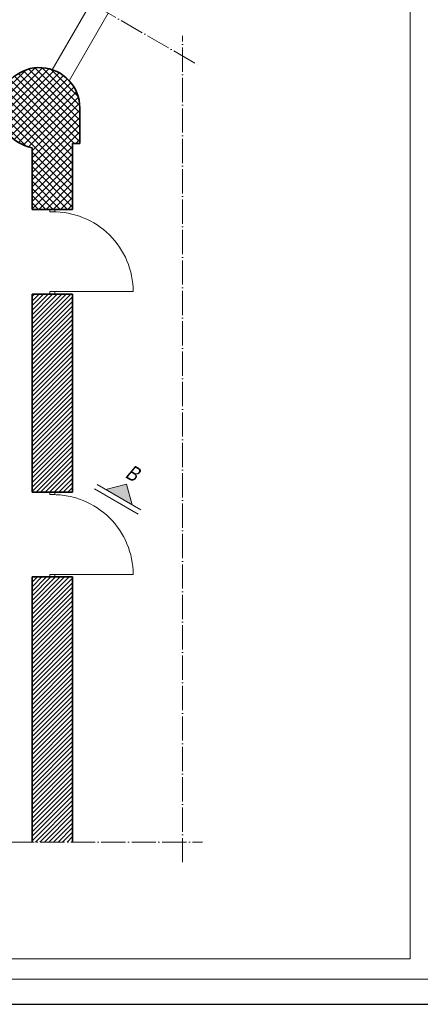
# Model space of a CAD drawing. Header units: millimetres. Extents: x 558 to 24951, y -5755 to 7551.
# Tile 30 of 32: x 23660 to 24056, y 6066 to 7041. Entities that reach past the tile are written whole.
import ezdxf
from ezdxf.enums import TextEntityAlignment as Align

# ---------------------------------------------------------------- set-up
doc = ezdxf.new("R2010")
doc.units = ezdxf.units.MM
doc.linetypes.add('ACAD_ISO04W100', pattern=[30, 24, -3, 0, -3])
doc.layers.get('Defpoints').update_dxf_attribs({"color": 252})
for name, color, linetype, lineweight in [('K_Grube', 252, 'Continuous', 35), ('K_Kreskowanie', 252, 'Continuous', 5), ('K_Opis_zmienny', 252, 'Continuous', 13), ('K_Osie', 252, 'ACAD_ISO04W100', 5), ('K_Ramka', 252, 'Continuous', 18), ('K_Stolarka', 252, 'Continuous', 15), ('K_Widokowe', 252, 'Continuous', 13)]:
    doc.layers.add(name, color=color, linetype=linetype, lineweight=lineweight)
doc.styles.add('Tytuł 50', font='arial.ttf', dxfattribs={"width": 0.8, "oblique": 10, "height": 15})

msp = doc.modelspace()

# ---------------------------------------------------------------- hatches: boundary and pattern name
at = {"layer": 'K_Kreskowanie', "ltscale": 5}
h = msp.add_hatch(dxfattribs=at)
h.set_pattern_fill('ANSI37', color=256, scale=1.6)
h.set_pattern_definition([(45, (2962.861, -2454.189), (-3.5921024, 3.5921024), []), (135, (2962.861, -2454.189), (-3.5921024, -3.5921024), [])])
h.paths.add_polyline_path([(23712.04, 6853.058), (23712.04, 6918.363), (23719.284, 6918.363), (23719.284, 6953.363, 2.1342745), (23672.04, 6914.058), (23672.04, 6853.058)])
h = msp.add_hatch(dxfattribs=at)
h.set_pattern_fill('ANSI31', color=256)
h.paths.add_polyline_path([(23712.04, 6573.058), (23712.04, 6769.058), (23672.04, 6769.058), (23672.04, 6573.058)])
h = msp.add_hatch(dxfattribs=at)
h.set_pattern_fill('ANSI31', color=256)
h.paths.add_polyline_path([(23712.04, 6226.627), (23712.04, 6489.058), (23672.04, 6489.058), (23672.04, 6226.627)])
at = {"layer": 'K_Opis_zmienny'}
msp.add_hatch(color=256, dxfattribs=at).paths.add_polyline_path([(23765.511, 6581.093), (23771.002, 6560.603), (23745.021, 6575.603)])

# ---------------------------------------------------------------- linework, layer by layer
at = {"layer": 'Defpoints'}
msp.add_lwpolyline([(22371.174, 6065.976), (24471.174, 6065.976), (24471.174, 7550.976), (22371.174, 7550.976)], close=True, dxfattribs=at)
at = {"layer": 'K_Grube', "ltscale": 5}
for p, q in [((23719.284, 6953.363), (23719.284, 6918.363)), ((23672.04, 6914.058), (23672.04, 6853.058)), ((23712.04, 6918.363), (23712.04, 6853.058)), ((23719.284, 6918.363), (23712.04, 6918.363)), ((23672.04, 6853.058), (23712.04, 6853.058)), ((23672.04, 6769.058), (23672.04, 6573.058)), ((23672.04, 6769.058), (23712.04, 6769.058)), ((23712.04, 6769.058), (23712.04, 6573.058)), ((23672.04, 6573.058), (23712.04, 6573.058)), ((23672.04, 6489.058), (23672.04, 6226.627)), ((23672.04, 6489.058), (23712.04, 6489.058)), ((23712.04, 6489.058), (23712.04, 6226.627))]:
    msp.add_line(p, q, dxfattribs=at)
msp.add_arc((23679.294, 6953.385), 39.99, 359.969332, 259.548834, dxfattribs=at)
at = {"layer": 'K_Opis_zmienny'}
for p, q in [((23779.662, 6555.603), (23736.361, 6580.603)), ((23765.511, 6581.093), (23745.021, 6575.603)), ((23765.511, 6581.093), (23771.002, 6560.603)), ((23777.162, 6551.273), (23733.861, 6576.273))]:
    msp.add_line(p, q, dxfattribs=at)
at = {"layer": 'K_Opis_zmienny', "ltscale": 0.5}
msp.add_lwpolyline([(22496.174, 7505.976), (24046.174, 7505.976), (24046.174, 6110.976), (22496.174, 6110.976), (22496.174, 7505.976)], dxfattribs=at)
at = {"layer": 'K_Osie'}
for p, q in [((23134.552, 7401.141), (23838.119, 6994.937)), ((23820.798, 6206.627), (23820.798, 7024.937)), ((23258.87, 6226.627), (23840.798, 6226.627))]:
    msp.add_line(p, q, dxfattribs=at)
at = {"layer": 'K_Ramka'}
msp.add_lwpolyline([(22396.174, 6090.976), (24446.174, 6090.976), (24446.174, 7525.976), (22396.174, 7525.976)], close=True, dxfattribs=at)
at = {"layer": 'K_Stolarka'}
for p, q in [((23692.04, 6771.558), (23772.04, 6771.558)), ((23692.04, 6491.558), (23772.04, 6491.558))]:
    msp.add_line(p, q, dxfattribs=at)
for points in [[(23689.54, 6853.058), (23694.54, 6853.058), (23694.54, 6850.558), (23689.54, 6850.558)], [(23689.54, 6771.558), (23694.54, 6771.558), (23694.54, 6769.058), (23689.54, 6769.058)], [(23689.54, 6573.058), (23694.54, 6573.058), (23694.54, 6570.558), (23689.54, 6570.558)], [(23689.54, 6491.558), (23694.54, 6491.558), (23694.54, 6489.058), (23689.54, 6489.058)]]:
    msp.add_lwpolyline(points, close=True, dxfattribs=at)
for centre in [(23692.888, 6771.41), (23692.888, 6491.41)]:
    msp.add_arc(centre, 79.153, 0.107145, 90.613547, dxfattribs=at)
at = {"layer": 'K_Widokowe', "ltscale": 5}
for p, q in [((23692.047, 6991.287), (23730.145, 7057.275)), ((23708.82, 6980.338), (23747.466, 7047.275))]:
    msp.add_line(p, q, dxfattribs=at)

# ---------------------------------------------------------------- texts
at = {"layer": 'K_Opis_zmienny', "style": 'Tytuł 50', "oblique": 10, "width": 0.8}
msp.add_text('B', height=15, rotation=330, dxfattribs=at).set_placement((23771.761, 6591.919), align=Align.MIDDLE_CENTER)

doc.saveas('drawing.dxf')
